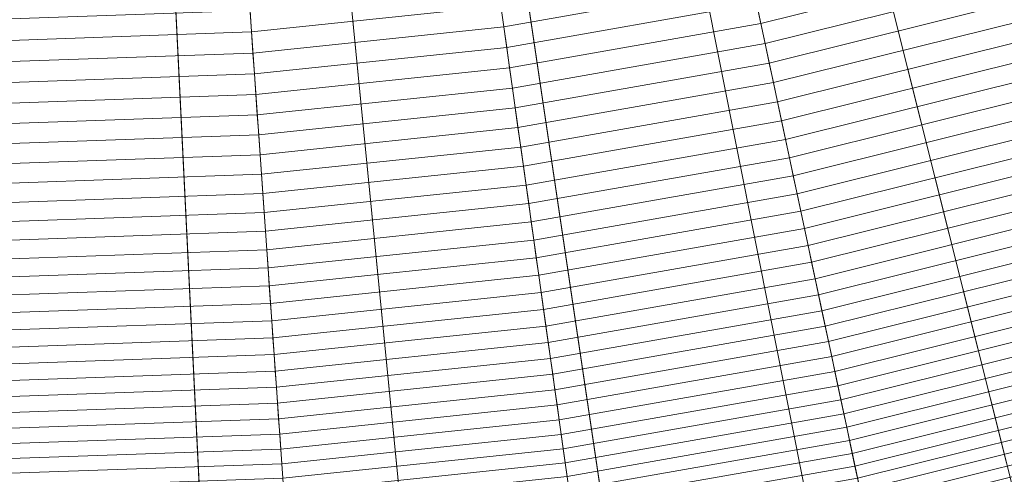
# Model space of a CAD drawing. Header units: centimetres. Extents: x -21.9 to 23.1, y -23 to 22.
# Tile 59 of 192: x 0.7 to 5.3, y -19.3 to -17.2. Entities that reach past the tile are written whole.
import ezdxf

# ---------------------------------------------------------------- set-up
doc = ezdxf.new("R2010")
doc.units = ezdxf.units.CM
doc.header["$LTSCALE"] = 2.54
doc.layers.add('Lucido design-1', color=7, linetype='Continuous')

# ---------------------------------------------------------------- blocks, each defined once
blk = doc.blocks.new('Gruppo-2-1')
at = {"color": 5, "linetype": 'Continuous', "lineweight": 9}
for points in [[(4.8441, -9.5198, -1010.9271), (5.2811, -9.3, -1010.9271), (10.8078, -19.6396, -1010.9271), (9.8567, -20.118, -1010.9271)], [(10.0272, -20.4785, -949.2271), (10.9958, -19.9914, -949.2271), (5.2811, -9.3, -949.2271), (4.8441, -9.5198, -949.2271)], [(4.6501, -9.6455, -949.2271), (5.2775, -9.3395, -949.2271), (10.9595, -20.0258, -949.2271), (9.5729, -20.7021, -949.2271)], [(4.3968, -9.718, -1010.9271), (4.8441, -9.5198, -1010.9271), (9.8567, -20.118, -1010.9271), (8.8833, -20.5493, -1010.9271)], [(9.0359, -20.9178, -949.2271), (10.0272, -20.4785, -949.2271), (4.8441, -9.5198, -949.2271), (4.3968, -9.718, -949.2271)], [(4.003, -9.9069, -949.2271), (4.6501, -9.6455, -949.2271), (9.5729, -20.7021, -949.2271), (8.1424, -21.28, -949.2271)], [(3.9405, -9.8941, -1010.9271), (4.3968, -9.718, -1010.9271), (8.8833, -20.5493, -1010.9271), (7.8901, -20.9326, -1010.9271)], [(8.0244, -21.3081, -949.2271), (9.0359, -20.9178, -949.2271), (4.3968, -9.718, -949.2271), (3.9405, -9.8941, -949.2271)], [(3.3391, -10.1226, -949.2271), (4.003, -9.9069, -949.2271), (8.1424, -21.28, -949.2271), (6.6752, -21.7567, -949.2271)], [(3.476, -10.0477, -1010.9271), (3.9405, -9.8941, -1010.9271), (7.8901, -20.9326, -1010.9271), (6.8793, -21.2669, -1010.9271)], [(6.9951, -21.6485, -949.2271), (8.0244, -21.3081, -949.2271), (3.9405, -9.8941, -949.2271), (3.476, -10.0477, -949.2271)], [(3.0045, -10.1783, -1010.9271), (3.476, -10.0477, -1010.9271), (6.8793, -21.2669, -1010.9271), (5.8533, -21.551, -1010.9271)], [(5.9502, -21.9379, -949.2271), (6.9951, -21.6485, -949.2271), (3.476, -10.0477, -949.2271), (3.0045, -10.1783, -949.2271)], [(2.6619, -10.2915, -949.2271), (3.3391, -10.1226, -949.2271), (6.6752, -21.7567, -949.2271), (5.1782, -22.13, -949.2271)], [(2.5272, -10.2853, -1010.9271), (3.0045, -10.1783, -1010.9271), (5.8533, -21.551, -1010.9271), (4.8144, -21.7838, -1010.9271)], [(4.8922, -22.175, -949.2271), (5.9502, -21.9379, -949.2271), (3.0045, -10.1783, -949.2271), (2.5272, -10.2853, -949.2271)], [(1.9745, -10.4127, -949.2271), (2.6619, -10.2915, -949.2271), (5.1782, -22.13, -949.2271), (3.6589, -22.3979, -949.2271)], [(2.0452, -10.3688, -1010.9271), (2.5272, -10.2853, -1010.9271), (4.8144, -21.7838, -1010.9271), (3.7654, -21.9657, -1010.9271)], [(3.8239, -22.3602, -949.2271), (4.8922, -22.175, -949.2271), (2.5272, -10.2853, -949.2271), (2.0452, -10.3688, -949.2271)], [(1.5597, -10.4287, -1010.9271), (2.0452, -10.3688, -1010.9271), (3.7654, -21.9657, -1010.9271), (2.7088, -22.096, -1010.9271)], [(2.7479, -22.4929, -949.2271), (3.8239, -22.3602, -949.2271), (2.0452, -10.3688, -949.2271), (1.5597, -10.4287, -949.2271)], [(1.0718, -10.4648, -1010.9271), (1.5597, -10.4287, -1010.9271), (2.7088, -22.096, -1010.9271), (1.6471, -22.1746, -1010.9271)], [(1.6666, -22.5729, -949.2271), (2.7479, -22.4929, -949.2271), (1.5597, -10.4287, -949.2271), (1.0718, -10.4648, -949.2271)], [(1.2803, -10.4856, -949.2271), (1.9745, -10.4127, -949.2271), (3.6589, -22.3979, -949.2271), (2.1246, -22.5591, -949.2271)], [(0.5828, -10.4771, -1010.9271), (1.0718, -10.4648, -1010.9271), (1.6471, -22.1746, -1010.9271), (0.5828, -22.2012, -1010.9271)], [(0.5828, -22.6001, -949.2271), (1.6666, -22.5729, -949.2271), (1.0718, -10.4648, -949.2271), (0.5828, -10.4771, -949.2271)], [(0.5828, -10.51, -949.2271), (1.2803, -10.4856, -949.2271), (2.1246, -22.5591, -949.2271), (0.5828, -22.613, -949.2271)], [(4.1324, -17.2097, -931.4934), (5.2887, -16.9214, -931.4934), (5.2621, -16.8287, -931.6017), (4.1123, -17.1153, -931.6017)], [(2.9318, -17.2243, -931.7088), (4.092, -17.0197, -931.7088), (4.0715, -16.923, -931.8149), (2.918, -17.1264, -931.8149)], [(4.1522, -17.3029, -931.3841), (5.3149, -17.013, -931.3841), (5.2887, -16.9214, -931.4934), (4.1324, -17.2097, -931.4934)], [(4.1718, -17.395, -931.2737), (5.3409, -17.1035, -931.2737), (5.3149, -17.013, -931.3841), (4.1522, -17.3029, -931.3841)], [(1.7533, -17.2488, -931.8149), (2.918, -17.1264, -931.8149), (2.9041, -17.0273, -931.9199), (1.7463, -17.149, -931.9199)], [(2.9454, -17.3211, -931.6017), (4.1123, -17.1153, -931.6017), (4.092, -17.0197, -931.7088), (2.9318, -17.2243, -931.7088)], [(4.1911, -17.4858, -931.1623), (5.3665, -17.1928, -931.1623), (5.3409, -17.1035, -931.2737), (4.1718, -17.395, -931.2737)], [(0.5828, -17.2897, -931.8149), (1.7533, -17.2488, -931.8149), (1.7463, -17.149, -931.9199), (0.5828, -17.1896, -931.9199)], [(1.7602, -17.3475, -931.7088), (2.9318, -17.2243, -931.7088), (2.918, -17.1264, -931.8149), (1.7533, -17.2488, -931.8149)], [(2.9588, -17.4166, -931.4934), (4.1324, -17.2097, -931.4934), (4.1123, -17.1153, -931.6017), (2.9454, -17.3211, -931.6017)], [(4.2101, -17.5754, -931.0499), (5.3917, -17.2808, -931.0499), (5.3665, -17.1928, -931.1623), (4.1911, -17.4858, -931.1623)], [(1.767, -17.4449, -931.6017), (2.9454, -17.3211, -931.6017), (2.9318, -17.2243, -931.7088), (1.7602, -17.3475, -931.7088)], [(2.9721, -17.511, -931.3841), (4.1522, -17.3029, -931.3841), (4.1324, -17.2097, -931.4934), (2.9588, -17.4166, -931.4934)], [(0.5828, -17.3886, -931.7088), (1.7602, -17.3475, -931.7088), (1.7533, -17.2488, -931.8149), (0.5828, -17.2897, -931.8149)], [(4.2289, -17.6638, -930.9365), (5.4166, -17.3677, -930.9365), (5.3917, -17.2808, -931.0499), (4.2101, -17.5754, -931.0499)], [(1.7737, -17.5412, -931.4934), (2.9588, -17.4166, -931.4934), (2.9454, -17.3211, -931.6017), (1.767, -17.4449, -931.6017)], [(2.9852, -17.6042, -931.2737), (4.1718, -17.395, -931.2737), (4.1522, -17.3029, -931.3841), (2.9721, -17.511, -931.3841)], [(0.5828, -17.4863, -931.6017), (1.767, -17.4449, -931.6017), (1.7602, -17.3475, -931.7088), (0.5828, -17.3886, -931.7088)], [(4.2474, -17.751, -930.822), (5.4412, -17.4534, -930.822), (5.4166, -17.3677, -930.9365), (4.2289, -17.6638, -930.9365)], [(1.7803, -17.6363, -931.3841), (2.9721, -17.511, -931.3841), (2.9588, -17.4166, -931.4934), (1.7737, -17.5412, -931.4934)], [(2.9981, -17.6962, -931.1623), (4.1911, -17.4858, -931.1623), (4.1718, -17.395, -931.2737), (2.9852, -17.6042, -931.2737)], [(0.5828, -17.5828, -931.4934), (1.7737, -17.5412, -931.4934), (1.767, -17.4449, -931.6017), (0.5828, -17.4863, -931.6017)], [(4.2657, -17.8369, -930.7066), (5.4654, -17.5378, -930.7066), (5.4412, -17.4534, -930.822), (4.2474, -17.751, -930.822)], [(1.7869, -17.7301, -931.2737), (2.9852, -17.6042, -931.2737), (2.9721, -17.511, -931.3841), (1.7803, -17.6363, -931.3841)], [(3.0109, -17.7869, -931.0499), (4.2101, -17.5754, -931.0499), (4.1911, -17.4858, -931.1623), (2.9981, -17.6962, -931.1623)], [(0.5828, -17.6781, -931.3841), (1.7803, -17.6363, -931.3841), (1.7737, -17.5412, -931.4934), (0.5828, -17.5828, -931.4934)], [(4.2837, -17.9216, -930.5903), (5.4893, -17.621, -930.5903), (5.4654, -17.5378, -930.7066), (4.2657, -17.8369, -930.7066)], [(1.7934, -17.8228, -931.1623), (2.9981, -17.6962, -931.1623), (2.9852, -17.6042, -931.2737), (1.7869, -17.7301, -931.2737)], [(3.0234, -17.8764, -930.9365), (4.2289, -17.6638, -930.9365), (4.2101, -17.5754, -931.0499), (3.0109, -17.7869, -931.0499)], [(0.5828, -17.7722, -931.2737), (1.7869, -17.7301, -931.2737), (1.7803, -17.6363, -931.3841), (0.5828, -17.6781, -931.3841)], [(4.3014, -18.005, -930.4729), (5.5128, -17.7029, -930.4729), (5.4893, -17.621, -930.5903), (4.2837, -17.9216, -930.5903)], [(1.7998, -17.9142, -931.0499), (3.0109, -17.7869, -931.0499), (2.9981, -17.6962, -931.1623), (1.7934, -17.8228, -931.1623)], [(3.0359, -17.9646, -930.822), (4.2474, -17.751, -930.822), (4.2289, -17.6638, -930.9365), (3.0234, -17.8764, -930.9365)], [(4.3189, -18.0871, -930.3547), (5.5359, -17.7836, -930.3547), (5.5128, -17.7029, -930.4729), (4.3014, -18.005, -930.4729)], [(0.5828, -17.8651, -931.1623), (1.7934, -17.8228, -931.1623), (1.7869, -17.7301, -931.2737), (0.5828, -17.7722, -931.2737)], [(3.0481, -18.0516, -930.7066), (4.2657, -17.8369, -930.7066), (4.2474, -17.751, -930.822), (3.0359, -17.9646, -930.822)], [(1.8061, -18.0043, -930.9365), (3.0234, -17.8764, -930.9365), (3.0109, -17.7869, -931.0499), (1.7998, -17.9142, -931.0499)], [(4.3361, -18.1679, -930.2355), (5.5587, -17.8631, -930.2355), (5.5359, -17.7836, -930.3547), (4.3189, -18.0871, -930.3547)], [(0.5828, -17.9567, -931.0499), (1.7998, -17.9142, -931.0499), (1.7934, -17.8228, -931.1623), (0.5828, -17.8651, -931.1623)], [(3.0601, -18.1373, -930.5903), (4.2837, -17.9216, -930.5903), (4.2657, -17.8369, -930.7066), (3.0481, -18.0516, -930.7066)], [(1.8123, -18.0932, -930.822), (3.0359, -17.9646, -930.822), (3.0234, -17.8764, -930.9365), (1.8061, -18.0043, -930.9365)], [(4.353, -18.2475, -930.1154), (5.5811, -17.9412, -930.1154), (5.5587, -17.8631, -930.2355), (4.3361, -18.1679, -930.2355)], [(0.5828, -18.0471, -930.9365), (1.8061, -18.0043, -930.9365), (1.7998, -17.9142, -931.0499), (0.5828, -17.9567, -931.0499)], [(3.072, -18.2217, -930.4729), (4.3014, -18.005, -930.4729), (4.2837, -17.9216, -930.5903), (3.0601, -18.1373, -930.5903)], [(1.8184, -18.1808, -930.7066), (3.0481, -18.0516, -930.7066), (3.0359, -17.9646, -930.822), (1.8123, -18.0932, -930.822)], [(4.3696, -18.3257, -929.9944), (5.6031, -18.0181, -929.9944), (5.5811, -17.9412, -930.1154), (4.353, -18.2475, -930.1154)], [(0.5828, -18.1362, -930.822), (1.8123, -18.0932, -930.822), (1.8061, -18.0043, -930.9365), (0.5828, -18.0471, -930.9365)], [(3.0837, -18.3049, -930.3547), (4.3189, -18.0871, -930.3547), (4.3014, -18.005, -930.4729), (3.072, -18.2217, -930.4729)], [(4.386, -18.4026, -929.8726), (5.6248, -18.0937, -929.8726), (5.6031, -18.0181, -929.9944), (4.3696, -18.3257, -929.9944)], [(1.8245, -18.2672, -930.5903), (3.0601, -18.1373, -930.5903), (3.0481, -18.0516, -930.7066), (1.8184, -18.1808, -930.7066)], [(0.5828, -18.224, -930.7066), (1.8184, -18.1808, -930.7066), (1.8123, -18.0932, -930.822), (0.5828, -18.1362, -930.822)], [(3.0952, -18.3867, -930.2355), (4.3361, -18.1679, -930.2355), (4.3189, -18.0871, -930.3547), (3.0837, -18.3049, -930.3547)], [(4.402, -18.4782, -929.7498), (5.6461, -18.168, -929.7498), (5.6248, -18.0937, -929.8726), (4.386, -18.4026, -929.8726)], [(1.8304, -18.3522, -930.4729), (3.072, -18.2217, -930.4729), (3.0601, -18.1373, -930.5903), (1.8245, -18.2672, -930.5903)], [(0.5828, -18.3106, -930.5903), (1.8245, -18.2672, -930.5903), (1.8184, -18.1808, -930.7066), (0.5828, -18.224, -930.7066)], [(3.1065, -18.4672, -930.1154), (4.353, -18.2475, -930.1154), (4.3361, -18.1679, -930.2355), (3.0952, -18.3867, -930.2355)], [(4.4178, -18.5524, -929.6263), (5.667, -18.241, -929.6263), (5.6461, -18.168, -929.7498), (4.402, -18.4782, -929.7498)], [(1.8363, -18.436, -930.3547), (3.0837, -18.3049, -930.3547), (3.072, -18.2217, -930.4729), (1.8304, -18.3522, -930.4729)], [(3.1176, -18.5464, -929.9944), (4.3696, -18.3257, -929.9944), (4.353, -18.2475, -930.1154), (3.1065, -18.4672, -930.1154)], [(4.4333, -18.6254, -929.5018), (5.6876, -18.3126, -929.5018), (5.667, -18.241, -929.6263), (4.4178, -18.5524, -929.6263)], [(0.5828, -18.3958, -930.4729), (1.8304, -18.3522, -930.4729), (1.8245, -18.2672, -930.5903), (0.5828, -18.3106, -930.5903)], [(1.842, -18.5184, -930.2355), (3.0952, -18.3867, -930.2355), (3.0837, -18.3049, -930.3547), (1.8363, -18.436, -930.3547)], [(3.1286, -18.6243, -929.8726), (4.386, -18.4026, -929.8726), (4.3696, -18.3257, -929.9944), (3.1176, -18.5464, -929.9944)], [(4.4485, -18.6969, -929.3766), (5.7078, -18.383, -929.3766), (5.6876, -18.3126, -929.5018), (4.4333, -18.6254, -929.5018)], [(0.5828, -18.4798, -930.3547), (1.8363, -18.436, -930.3547), (1.8304, -18.3522, -930.4729), (0.5828, -18.3958, -930.4729)], [(1.8477, -18.5995, -930.1154), (3.1065, -18.4672, -930.1154), (3.0952, -18.3867, -930.2355), (1.842, -18.5184, -930.2355)], [(4.4634, -18.7671, -929.2506), (5.7275, -18.4519, -929.2506), (5.7078, -18.383, -929.3766), (4.4485, -18.6969, -929.3766)], [(0.5828, -18.5624, -930.2355), (1.842, -18.5184, -930.2355), (1.8363, -18.436, -930.3547), (0.5828, -18.4798, -930.3547)], [(3.1393, -18.7008, -929.7498), (4.402, -18.4782, -929.7498), (4.386, -18.4026, -929.8726), (3.1286, -18.6243, -929.8726)], [(1.8533, -18.6793, -929.9944), (3.1176, -18.5464, -929.9944), (3.1065, -18.4672, -930.1154), (1.8477, -18.5995, -930.1154)], [(3.1499, -18.776, -929.6263), (4.4178, -18.5524, -929.6263), (4.402, -18.4782, -929.7498), (3.1393, -18.7008, -929.7498)], [(4.4781, -18.8359, -929.1238), (5.7469, -18.5196, -929.1238), (5.7275, -18.4519, -929.2506), (4.4634, -18.7671, -929.2506)], [(0.5828, -18.6437, -930.1154), (1.8477, -18.5995, -930.1154), (1.842, -18.5184, -930.2355), (0.5828, -18.5624, -930.2355)], [(4.4924, -18.9034, -928.9962), (5.7659, -18.5859, -928.9962), (5.7469, -18.5196, -929.1238), (4.4781, -18.8359, -929.1238)], [(1.8588, -18.7578, -929.8726), (3.1286, -18.6243, -929.8726), (3.1176, -18.5464, -929.9944), (1.8533, -18.6793, -929.9944)], [(3.1603, -18.8498, -929.5018), (4.4333, -18.6254, -929.5018), (4.4178, -18.5524, -929.6263), (3.1499, -18.776, -929.6263)], [(0.5828, -18.7237, -929.9944), (1.8533, -18.6793, -929.9944), (1.8477, -18.5995, -930.1154), (0.5828, -18.6437, -930.1154)], [(1.8642, -18.8349, -929.7498), (3.1393, -18.7008, -929.7498), (3.1286, -18.6243, -929.8726), (1.8588, -18.7578, -929.8726)], [(3.1704, -18.9223, -929.3766), (4.4485, -18.6969, -929.3766), (4.4333, -18.6254, -929.5018), (3.1603, -18.8498, -929.5018)], [(4.5064, -18.9695, -928.8678), (5.7846, -18.6508, -928.8678), (5.7659, -18.5859, -928.9962), (4.4924, -18.9034, -928.9962)], [(4.5202, -19.0341, -928.7388), (5.8028, -18.7144, -928.7388), (5.7846, -18.6508, -928.8678), (4.5064, -18.9695, -928.8678)], [(0.5828, -18.8023, -929.8726), (1.8588, -18.7578, -929.8726), (1.8533, -18.6793, -929.9944), (0.5828, -18.7237, -929.9944)], [(1.8695, -18.9106, -929.6263), (3.1499, -18.776, -929.6263), (3.1393, -18.7008, -929.7498), (1.8642, -18.8349, -929.7498)], [(3.1804, -18.9933, -929.2506), (4.4634, -18.7671, -929.2506), (4.4485, -18.6969, -929.3766), (3.1704, -18.9223, -929.3766)], [(4.5336, -19.0974, -928.609), (5.8206, -18.7765, -928.609), (5.8028, -18.7144, -928.7388), (4.5202, -19.0341, -928.7388)], [(0.5828, -18.8796, -929.7498), (1.8642, -18.8349, -929.7498), (1.8588, -18.7578, -929.8726), (0.5828, -18.8023, -929.8726)], [(1.8747, -18.985, -929.5018), (3.1603, -18.8498, -929.5018), (3.1499, -18.776, -929.6263), (1.8695, -18.9106, -929.6263)], [(3.1902, -19.063, -929.1238), (4.4781, -18.8359, -929.1238), (4.4634, -18.7671, -929.2506), (3.1804, -18.9933, -929.2506)], [(4.5468, -19.1593, -928.4784), (5.838, -18.8373, -928.4784), (5.8206, -18.7765, -928.609), (4.5336, -19.0974, -928.609)], [(0.5828, -18.9555, -929.6263), (1.8695, -18.9106, -929.6263), (1.8642, -18.8349, -929.7498), (0.5828, -18.8796, -929.7498)], [(1.8798, -19.0579, -929.3766), (3.1704, -18.9223, -929.3766), (3.1603, -18.8498, -929.5018), (1.8747, -18.985, -929.5018)], [(3.1998, -19.1313, -928.9962), (4.4924, -18.9034, -928.9962), (4.4781, -18.8359, -929.1238), (3.1902, -19.063, -929.1238)], [(4.5596, -19.2197, -928.3472), (5.8551, -18.8967, -928.3472), (5.838, -18.8373, -928.4784), (4.5468, -19.1593, -928.4784)], [(3.2092, -19.1982, -928.8678), (4.5064, -18.9695, -928.8678), (4.4924, -18.9034, -928.9962), (3.1998, -19.1313, -928.9962)], [(4.5722, -19.2787, -928.2153), (5.8717, -18.9547, -928.2153), (5.8551, -18.8967, -928.3472), (4.5596, -19.2197, -928.3472)], [(0.5828, -19.0301, -929.5018), (1.8747, -18.985, -929.5018), (1.8695, -18.9106, -929.6263), (0.5828, -18.9555, -929.6263)], [(1.8848, -19.1295, -929.2506), (3.1804, -18.9933, -929.2506), (3.1704, -18.9223, -929.3766), (1.8798, -19.0579, -929.3766)], [(0.5828, -19.1032, -929.3766), (1.8798, -19.0579, -929.3766), (1.8747, -18.985, -929.5018), (0.5828, -19.0301, -929.5018)], [(1.8897, -19.1997, -929.1238), (3.1902, -19.063, -929.1238), (3.1804, -18.9933, -929.2506), (1.8848, -19.1295, -929.2506)], [(3.2184, -19.2637, -928.7388), (4.5202, -19.0341, -928.7388), (4.5064, -18.9695, -928.8678), (3.2092, -19.1982, -928.8678)], [(4.5844, -19.3363, -928.0828), (5.8879, -19.0113, -928.0828), (5.8717, -18.9547, -928.2153), (4.5722, -19.2787, -928.2153)], [(3.2274, -19.3277, -928.609), (4.5336, -19.0974, -928.609), (4.5202, -19.0341, -928.7388), (3.2184, -19.2637, -928.7388)], [(4.5963, -19.3924, -927.9496), (5.9037, -19.0665, -927.9496), (5.8879, -19.0113, -928.0828), (4.5844, -19.3363, -928.0828)], [(0.5828, -19.175, -929.2506), (1.8848, -19.1295, -929.2506), (1.8798, -19.0579, -929.3766), (0.5828, -19.1032, -929.3766)], [(1.8945, -19.2685, -928.9962), (3.1998, -19.1313, -928.9962), (3.1902, -19.063, -929.1238), (1.8897, -19.1997, -929.1238)], [(4.608, -19.4471, -927.8158), (5.9192, -19.1202, -927.8158), (5.9037, -19.0665, -927.9496), (4.5963, -19.3924, -927.9496)], [(0.5828, -19.2454, -929.1238), (1.8897, -19.1997, -929.1238), (1.8848, -19.1295, -929.2506), (0.5828, -19.175, -929.2506)], [(1.8992, -19.3359, -928.8678), (3.2092, -19.1982, -928.8678), (3.1998, -19.1313, -928.9962), (1.8945, -19.2685, -928.9962)], [(3.2362, -19.3903, -928.4784), (4.5468, -19.1593, -928.4784), (4.5336, -19.0974, -928.609), (3.2274, -19.3277, -928.609)], [(4.6193, -19.5004, -927.6814), (5.9342, -19.1725, -927.6814), (5.9192, -19.1202, -927.8158), (4.608, -19.4471, -927.8158)], [(3.2448, -19.4515, -928.3472), (4.5596, -19.2197, -928.3472), (4.5468, -19.1593, -928.4784), (3.2362, -19.3903, -928.4784)], [(4.6303, -19.5522, -927.5463), (5.9488, -19.2234, -927.5463), (5.9342, -19.1725, -927.6814), (4.6193, -19.5004, -927.6814)], [(0.5828, -19.3143, -928.9962), (1.8945, -19.2685, -928.9962), (1.8897, -19.1997, -929.1238), (0.5828, -19.2454, -929.1238)], [(1.9038, -19.4018, -928.7388), (3.2184, -19.2637, -928.7388), (3.2092, -19.1982, -928.8678), (1.8992, -19.3359, -928.8678)], [(3.2532, -19.5113, -928.2153), (4.5722, -19.2787, -928.2153), (4.5596, -19.2197, -928.3472), (3.2448, -19.4515, -928.3472)], [(4.641, -19.6025, -927.4107), (5.9629, -19.2729, -927.4107), (5.9488, -19.2234, -927.5463), (4.6303, -19.5522, -927.5463)], [(0.5828, -19.3819, -928.8678), (1.8992, -19.3359, -928.8678), (1.8945, -19.2685, -928.9962), (0.5828, -19.3143, -928.9962)], [(1.9083, -19.4664, -928.609), (3.2274, -19.3277, -928.609), (3.2184, -19.2637, -928.7388), (1.9038, -19.4018, -928.7388)], [(3.2614, -19.5696, -928.0828), (4.5844, -19.3363, -928.0828), (4.5722, -19.2787, -928.2153), (3.2532, -19.5113, -928.2153)], [(4.6514, -19.6513, -927.2746), (5.9767, -19.3209, -927.2746), (5.9629, -19.2729, -927.4107), (4.641, -19.6025, -927.4107)]]:
    blk.add_3dface(points, dxfattribs=at)

msp = doc.modelspace()

# ---------------------------------------------------------------- block references
at = {"layer": 'Lucido design-1', "color": 5, "true_color": 0x0000ff}
msp.add_blockref('Gruppo-2-1', (0, 0), dxfattribs=at)

doc.saveas('drawing.dxf')
